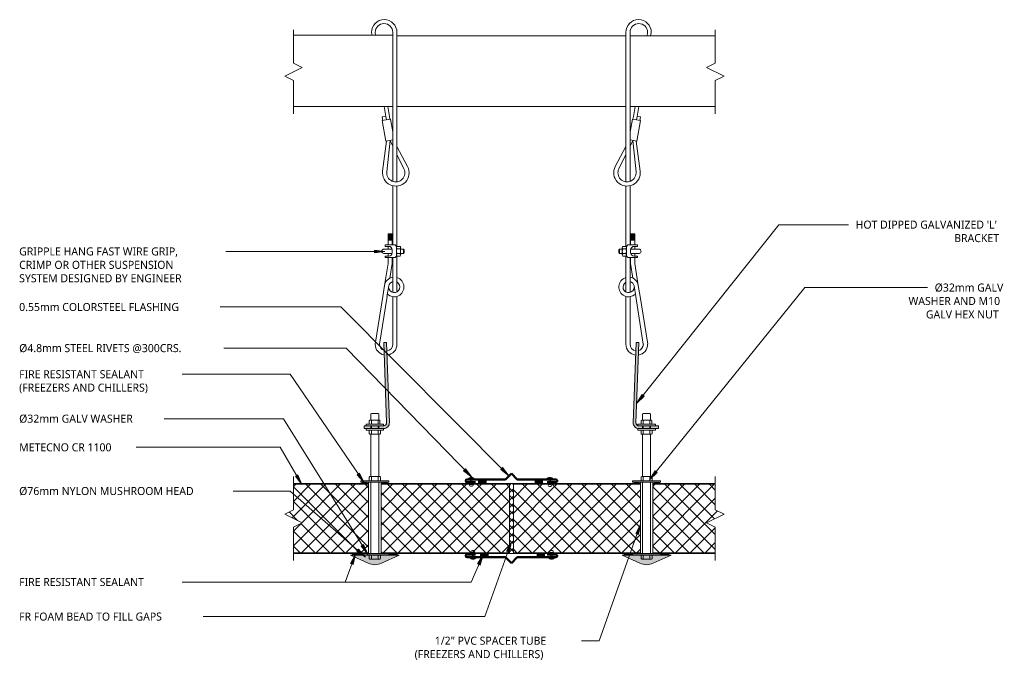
# Model space of a CAD drawing. Header units: millimetres. Extents: x -481 to 927, y -201 to 716.
import ezdxf

# ---------------------------------------------------------------- set-up
doc = ezdxf.new("R2010")
doc.units = ezdxf.units.MM
doc.linetypes.add('Dash', pattern=[6.35, 3.175, -3.175])
for name, color, linetype, lineweight in [('A-DETL', 90, 'Continuous', 13), ('A-DETL-GENF', 92, 'Continuous', 13), ('A-DETL-GENF-HDLN', 1, 'Dash', 13), ('G-ANNO-TEXT', 231, 'Continuous', 9)]:
    doc.layers.add(name, color=color, linetype=linetype, lineweight=lineweight)
doc.styles.add('Yu Gothic', font='Yu Gothic.ttf', dxfattribs={"height": 11.5})

# ---------------------------------------------------------------- blocks, each defined once
blk = doc.blocks.new('Galvanized Wire Rope with Loop end - Galvanized Wire Rope with Loop end-5568145-02 CEILING SUSPENSION 02')
at = {"layer": 'A-DETL-GENF'}
for p, q in [((250.8, -225.7), (250.8, -220.7)), ((256.8, -225.3), (256.8, -220.7)), ((250.8, -232), (250.8, -290.5)), ((256.8, -231.4), (256.8, -290.5)), ((236.2, -246.7), (241.9, -289.6)), ((242.1, -245.6), (246.9, -290.5)), ((256.8, -270.3), (266.7, -250)), ((256.8, -281.9), (271.9, -253)), ((235.7, -319), (241, -289.4)), ((241, -289.4), (250.8, -291.2)), ((246.9, -290.5), (250.8, -282.5)), ((250.8, -290.5), (250.8, -324.9)), ((256.8, -290.5), (256.8, -324.9)), ((250.8, -302.8), (247.5, -321.1)), ((247.5, -321.1), (235.7, -319)), ((236.7, -319.2), (235.8, -324.1)), ((241.6, -320), (240.8, -324.9)), ((246.6, -320.9), (245.9, -324.9)), ((235.8, -324.1), (240.8, -324.9)), ((240.8, -324.9), (238.4, -338.8)), ((245.9, -324.9), (243.5, -338.8)), ((250.8, -324.9), (250.8, -338.8)), ((256.8, -324.9), (256.8, -338.8)), ((221.3, -440.3), (220.5, -445.1)), ((226.4, -440.3), (225.6, -445.1)), ((250.8, -440.3), (250.8, -445.1)), ((256.8, -440.3), (256.8, -445.1))]:
    blk.add_line(p, q, dxfattribs=at)
for centre, radius, start, end in [((255.1, -244.2), 19, 332.3259, 187.5859), ((255.1, -244.2), 13, 333.8988, 186.013), ((238.6, -445.1), 18.2, 180, 0), ((238.2, -445.1), 12.6, 180, 360)]:
    blk.add_arc(centre, radius, start, end, dxfattribs=at)
blk = doc.blocks.new('Galvanized Wire Rope - Galvanized Wire Rope-5568648-02 CEILING SUSPENSION 02')
at = {"layer": 'A-DETL-GENF'}
for p, q in [((-1.5, 17.3), (-1.5, 99.5)), ((4.5, 15.2), (4.5, 99.5)), ((-2.3, 33.3), (-8.3, 33.3)), ((-8.3, 33.3), (-8.3, 17.3)), ((-8.3, 32), (-2.3, 32)), ((-8.3, 30.7), (-2.3, 30.7)), ((-8.3, 29.4), (-2.3, 29.4)), ((-2.3, 17.3), (-2.3, 33.3)), ((-8.3, 28.1), (-2.3, 28.1)), ((-8.3, 26.8), (-2.3, 26.8)), ((-8.3, 25.4), (-2.3, 25.4)), ((-8.3, 24.1), (-2.3, 24.1)), ((-8.3, 15.3), (-8.3, 11.3)), ((-8.3, 5.3), (-8.3, 1.3)), ((4.5, -49.7), (4.5, 1.4)), ((-13.3, -40.6), (-8.3, -9.3)), ((-8.3, -0.7), (-8.3, -9.3)), ((-5.6, -30.2), (-2.3, -9.2)), ((-2.3, -9.2), (-2.3, -0.7)), ((-1.5, -50.5), (-1.5, -0.7)), ((-13.3, -40.6), (-15.9, -56.6)), ((-7.3, -41.2), (-9.8, -56.6)), ((4.5, -124.7), (4.5, -56.2)), ((-15.9, -56.6), (-26.8, -124.7)), ((-20.5, -124.7), (-9.7, -56.5)), ((-1.5, -124.7), (-1.5, -56.6))]:
    blk.add_line(p, q, dxfattribs=at)
for centre, radius, start, end in [((0.5, -42.8), 14, 98.1659, 171.0265), ((0.5, -42.8), 14, 226.2079, 73.3496), ((0.5, -42.8), 8, 184.066, 59.9053), ((0.5, -42.8), 8, 104.3928, 168.7565), ((-11.1, -124.7), 15.6, 180, 260.1563), ((-11, -124.7), 9.52, 180, 251.5937), ((-11, -124.7), 9.52, 276.3844, 0), ((-11.1, -124.7), 15.6, 275.0864, 0)]:
    blk.add_arc(centre, radius, start, end, dxfattribs=at)
blk = doc.blocks.new('Galvanized Wire Rope - Galvanized Wire Rope-5568649-02 CEILING SUSPENSION 02')
at = {"layer": 'A-DETL-GENF'}
for p, q in [((-15.9, 56.6), (-26.8, 124.7)), ((-20.5, 124.7), (-9.7, 56.5)), ((-1.5, 124.7), (-1.5, 56.6)), ((4.5, 124.7), (4.5, 56.2)), ((-13.3, 40.6), (-15.9, 56.6)), ((-7.3, 41.2), (-9.8, 56.6)), ((-1.5, 50.5), (-1.5, 0.7)), ((4.5, 49.7), (4.5, -1.4)), ((-13.3, 40.6), (-8.3, 9.3)), ((-5.6, 30.2), (-2.3, 9.2)), ((-8.3, 0.7), (-8.3, 9.3)), ((-2.3, 9.2), (-2.3, 0.7)), ((-8.3, -5.3), (-8.3, -1.3)), ((-8.3, -15.3), (-8.3, -11.3)), ((-8.3, -33.3), (-8.3, -17.3)), ((-8.3, -24.1), (-2.3, -24.1)), ((-8.3, -25.4), (-2.3, -25.4)), ((-8.3, -26.8), (-2.3, -26.8)), ((-8.3, -28.1), (-2.3, -28.1)), ((-2.3, -17.3), (-2.3, -33.3)), ((-1.5, -17.3), (-1.5, -99.5)), ((4.5, -15.2), (4.5, -99.5)), ((-8.3, -29.4), (-2.3, -29.4)), ((-8.3, -30.7), (-2.3, -30.7)), ((-8.3, -32), (-2.3, -32)), ((-2.3, -33.3), (-8.3, -33.3))]:
    blk.add_line(p, q, dxfattribs=at)
for centre, radius, start, end in [((-11.1, 124.7), 15.6, 98.4384, 180), ((-11, 124.7), 9.52, 106.0733, 180), ((-11, 124.7), 9.52, 360, 81.3147), ((-11.1, 124.7), 15.6, 360, 83.5237), ((0.5, 42.8), 14, 286.6504, 133.7921), ((0.5, 42.8), 8, 300.0947, 175.934), ((0.5, 42.8), 14, 188.9735, 261.8341), ((0.5, 42.8), 8, 191.2435, 255.6072)]:
    blk.add_arc(centre, radius, start, end, dxfattribs=at)
blk = doc.blocks.new('Gripplers - Gripple-5503479-02 CEILING SUSPENSION 02')
at = {"layer": 'A-DETL-GENF'}
for p, q in [((-10, 15.3), (-10, 17.3)), ((-10, 17.3), (4, 17.3)), ((-5, 15.3), (-10, 15.3)), ((4, 17.3), (6, 15.3)), ((6, 15.3), (6, 1.3)), ((11.2, 15.2), (6.8, 15.2)), ((-0.1, 11.3), (-12, 11.3)), ((-12, 5.3), (-0.1, 5.3)), ((-10, 1.3), (-5, 1.3)), ((-10, -0.7), (-10, 1.3)), ((0, 6.3), (0, 10.3)), ((6, 1.3), (4, -0.7)), ((6, 11.8), (12, 11.8)), ((6, 4.9), (12, 4.9)), ((6.8, 1.4), (11.2, 1.4)), ((12, 13.5), (12, 3.1)), ((12, 11.3), (16, 11.3)), ((12, 11.3), (16, 11.3)), ((16, 5.3), (12, 5.3)), ((16, 5.3), (12, 5.3)), ((16, 11.3), (16, 5.3)), ((16, 11.3), (17, 10.3)), ((17, 6.3), (16, 5.3)), ((17, 10.3), (17, 6.3)), ((4, -0.7), (-10, -0.7))]:
    blk.add_line(p, q, dxfattribs=at)
for centre, radius, start, end in [((-5, 10.3), 5, 360, 90), ((8.3, 13.5), 2.25, 129.664, 231.1229), ((9.8, 13.5), 2.25, 309.664, 50.336), ((-12, 8.3), 3, 90, 270), ((-5, 6.3), 5, 270, 0), ((13.5, 8.3), 7.5, 152.6599, 207.5085), ((8.3, 3.1), 2.25, 129.664, 230.336), ((4.5, 8.3), 7.5, 332.4915, 27.5085), ((9.8, 3.1), 2.25, 309.664, 50.336)]:
    blk.add_arc(centre, radius, start, end, dxfattribs=at)
blk = doc.blocks.new('Gripplers - Gripple-5573541-02 CEILING SUSPENSION 02')
at = {"layer": 'A-DETL-GENF'}
for p, q in [((4, 0.7), (-10, 0.7)), ((-10, 0.7), (-10, -1.3)), ((6, -1.3), (4, 0.7)), ((-12, -5.3), (-0.1, -5.3)), ((-0.1, -11.3), (-12, -11.3)), ((-10, -1.3), (-5, -1.3)), ((0, -6.3), (0, -10.3)), ((6, -15.3), (6, -1.3)), ((6, -4.9), (12, -4.9)), ((6, -11.8), (12, -11.8)), ((6.8, -1.4), (11.2, -1.4)), ((12, -13.5), (12, -3.1)), ((16, -5.3), (12, -5.3)), ((16, -5.3), (12, -5.3)), ((12, -11.3), (16, -11.3)), ((12, -11.3), (16, -11.3)), ((16, -11.3), (16, -5.3)), ((17, -6.3), (16, -5.3)), ((16, -11.3), (17, -10.3)), ((17, -10.3), (17, -6.3)), ((-5, -15.3), (-10, -15.3)), ((-10, -15.3), (-10, -17.3)), ((-10, -17.3), (4, -17.3)), ((4, -17.3), (6, -15.3)), ((11.2, -15.2), (6.8, -15.2))]:
    blk.add_line(p, q, dxfattribs=at)
for centre, radius, start, end in [((-12, -8.3), 3, 90, 270), ((-5, -6.3), 5, 360, 90), ((-5, -10.3), 5, 270, 0), ((8.3, -3.1), 2.25, 129.664, 230.336), ((13.5, -8.3), 7.5, 152.4915, 207.3401), ((8.3, -13.5), 2.25, 128.8771, 230.336), ((9.8, -3.1), 2.25, 309.664, 50.336), ((4.5, -8.3), 7.5, 332.4915, 27.5085), ((9.8, -13.5), 2.25, 309.664, 50.336)]:
    blk.add_arc(centre, radius, start, end, dxfattribs=at)
blk = doc.blocks.new('Galvanized Wire Rope with Loop end - Galvanized Wire Rope with Loop end-5568144-02 CEILING SUSPENSION 02')
at = {"layer": 'A-DETL-GENF'}
for p, q in [((221.2, 440.9), (220.5, 445.1)), ((226.3, 440.9), (225.6, 445.1)), ((250.8, 440.9), (250.8, 445.1)), ((256.8, 440.3), (256.8, 445.1)), ((240.8, 324.9), (238.4, 338.8)), ((245.9, 324.9), (243.5, 338.8)), ((250.8, 324.9), (250.8, 338.8)), ((256.8, 324.9), (256.8, 338.8)), ((235.8, 324.1), (240.8, 324.9)), ((236.7, 319.2), (235.8, 324.1)), ((241.6, 320), (240.8, 324.9)), ((246.6, 320.9), (245.9, 324.9)), ((250.8, 290.5), (250.8, 324.9)), ((256.8, 290.5), (256.8, 324.9)), ((247.5, 321.1), (235.7, 319)), ((235.7, 319), (241, 289.4)), ((250.8, 302.8), (247.5, 321.1)), ((236.2, 246.7), (241.9, 289.6)), ((241, 289.4), (250.8, 291.2)), ((242.1, 245.6), (246.9, 290.5)), ((246.9, 290.5), (250.8, 282.5)), ((250.8, 232), (250.8, 290.5)), ((256.8, 231.4), (256.8, 290.5)), ((256.8, 281.9), (271.9, 253)), ((256.8, 270.3), (266.7, 250)), ((250.8, 225.7), (250.8, 220.7)), ((256.8, 225.3), (256.8, 220.7))]:
    blk.add_line(p, q, dxfattribs=at)
for centre, radius, start, end in [((238.6, 445.1), 18.2, 360, 180), ((238.2, 445.1), 12.6, 0, 180), ((255.1, 244.2), 19, 172.4141, 27.6741), ((255.1, 244.2), 13, 173.987, 26.1012)]:
    blk.add_arc(centre, radius, start, end, dxfattribs=at)
blk = doc.blocks.new('Fridge Freezer Panel_Vertical Section - 100mm-5833365-02 CEILING SUSPENSION 02')
at = {"layer": 'A-DETL-GENF'}
h = blk.add_hatch(dxfattribs=at)
h.set_pattern_fill('FP_1', color=256, style=0, pattern_type=2)
h.set_pattern_definition([(45, (101.648, 47.77), (-10.6066, 10.6066), []), (135, (101.648, 47.77), (-10.6066, -10.6066), [])])
h.paths.add_polyline_path([(119.9, 1), (119.9, 99), (12.5, 99), (12.5, 62.5), (0, 56.3), (25, 43.8), (12.5, 37.5), (12.5, 1), (25, 1)])
h = blk.add_hatch(color=256, dxfattribs=at)
h.paths.add_polyline_path([(119.9, 0), (119.9, 1), (12.5, 1), (12.5, 0), (107.5, 0)])
h.paths.add_polyline_path([(119.9, 99), (119.9, 100), (12.5, 100), (12.5, 99)])
for p, q in [((119.9, 100), (12.5, 100)), ((119.9, 99), (12.5, 99)), ((119.9, 99), (119.9, 100)), ((119.9, 99), (119.9, 1)), ((12.5, 1), (119.9, 1)), ((12.5, 0), (96.8, 0)), ((107.5, 0), (119.9, 0))]:
    blk.add_line(p, q, dxfattribs=at)
at = {"layer": 'A-DETL-GENF-HDLN'}
blk.add_line((119.9, 0), (119.9, 1), dxfattribs=at)
blk = doc.blocks.new('Fridge Freezer Panel_Vertical Section - 100mm-5892438-02 CEILING SUSPENSION 02')
at = {"layer": 'A-DETL-GENF'}
h = blk.add_hatch(color=256, dxfattribs=at)
h.paths.add_polyline_path([(183.7, 0), (183.7, 1), (0, 1), (0, 0), (117.2, 0)])
h.paths.add_polyline_path([(183.7, 99), (183.7, 100), (0, 100), (0, 99), (117.2, 99)])
h = blk.add_hatch(dxfattribs=at)
h.set_pattern_fill('FP_2', color=256, style=0, pattern_type=2)
h.set_pattern_definition([(45, (-35.991, 47.77), (-10.6066, 10.6066), []), (135, (-35.991, 47.77), (-10.6066, -10.6066), [])])
h.paths.add_polyline_path([(183.7, 1), (183.7, 99), (0, 99), (0, 1), (117.2, 1)])
for p, q in [((183.7, 100), (0, 100)), ((0, 100), (0, 99)), ((183.7, 99), (0, 99)), ((0, 99), (0, 1)), ((0, 1), (0, 0)), ((0, 1), (183.7, 1)), ((0, 0), (12.4, 0)), ((23.1, 0), (183.7, 0))]:
    blk.add_line(p, q, dxfattribs=at)
blk = doc.blocks.new('Fridge Freezer Panel_Vertical Section - 100mm-5833367-02 CEILING SUSPENSION 02')
at = {"layer": 'A-DETL-GENF'}
h = blk.add_hatch(color=256, dxfattribs=at)
h.paths.add_polyline_path([(89.4, 0), (89.4, 1), (0, 1), (0, 0)])
h.paths.add_polyline_path([(89.4, 99), (89.4, 100), (0, 100), (0, 99), (65.4, 99)])
h = blk.add_hatch(dxfattribs=at)
h.set_pattern_fill('FP_3', color=256, style=0, pattern_type=2)
h.set_pattern_definition([(45, (-424.445, 47.77), (-10.6066, 10.6066), []), (135, (-424.445, 47.77), (-10.6066, -10.6066), [])])
h.paths.add_polyline_path([(76.9, 1), (89.4, 1), (89.4, 37.5), (76.9, 43.8), (101, 55.8), (101, 56.7), (89.4, 62.5), (89.4, 99), (0, 99), (0, 1)])
for p, q in [((89.4, 100), (0, 100)), ((0, 100), (0, 99)), ((89.4, 99), (0, 99)), ((0, 99), (0, 1)), ((101, 56.7), (101, 55.8)), ((0, 1), (0, 0)), ((0, 1), (89.4, 1)), ((0, 0), (89.4, 0))]:
    blk.add_line(p, q, dxfattribs=at)
blk = doc.blocks.new('Fridge Freezer Panel_Vertical Section - 100mm-5892493-02 CEILING SUSPENSION 02')
at = {"layer": 'A-DETL-GENF'}
h = blk.add_hatch(color=256, dxfattribs=at)
h.paths.add_polyline_path([(181.6, 0), (181.6, 1), (0, 1), (0, 0)])
h.paths.add_polyline_path([(181.6, 99), (181.6, 100), (0, 100), (0, 99)])
h = blk.add_hatch(dxfattribs=at)
h.set_pattern_fill('FP_4', color=256, style=0, pattern_type=2)
h.set_pattern_definition([(45, (-225.084, 47.77), (-10.6066, 10.6066), []), (135, (-225.084, 47.77), (-10.6066, -10.6066), [])])
h.paths.add_polyline_path([(181.6, 1), (181.6, 99), (0, 99), (0, 1)])
for p, q in [((181.6, 100), (0, 100)), ((181.6, 99), (0, 99)), ((181.6, 99), (181.6, 100)), ((181.6, 99), (181.6, 1)), ((0, 1), (181.6, 1)), ((0, 0), (181.6, 0))]:
    blk.add_line(p, q, dxfattribs=at)
at = {"layer": 'A-DETL-GENF-HDLN'}
blk.add_line((181.6, 0), (181.6, 1), dxfattribs=at)
blk = doc.blocks.new('Pop Rivets - Rivet-5866264-02 CEILING SUSPENSION 02')
at = {"layer": 'A-DETL-GENF'}
for p, q in [((3.8, 0), (-3.8, 0)), ((-1.5, 1.2), (1.5, 1.2)), ((-1, -8.6), (-1, 0)), ((1, -8.6), (1, 0)), ((1.2, -8.6), (-1.2, -8.6)), ((-1.2, -11.1), (1.2, -11.1))]:
    blk.add_line(p, q, dxfattribs=at)
for centre, radius, start, end in [((-1.5, -1.6), 2.8, 90, 144), ((1.5, -1.6), 2.8, 36, 90), ((-1.2, -9.9), 1.25, 90, 270), ((1.2, -9.9), 1.25, 270, 90)]:
    blk.add_arc(centre, radius, start, end, dxfattribs=at)
blk = doc.blocks.new('Pop Rivets - Rivet-5866293-02 CEILING SUSPENSION 02')
at = {"layer": 'A-DETL-GENF'}
for p, q in [((-1.2, 11.4), (1.2, 11.4)), ((1.2, 8.9), (-1.2, 8.9)), ((-1, 8.9), (-1, 0)), ((1, 8.9), (1, 0)), ((3.8, 0), (-3.8, 0)), ((-1.5, -1.2), (1.5, -1.2))]:
    blk.add_line(p, q, dxfattribs=at)
for centre, radius, start, end in [((-1.2, 10.2), 1.25, 90, 270), ((1.2, 10.2), 1.25, 270, 90), ((-1.5, 1.6), 2.8, 216, 270), ((1.5, 1.6), 2.8, 270, 324)]:
    blk.add_arc(centre, radius, start, end, dxfattribs=at)
blk = doc.blocks.new('Pop Rivets - Rivet-5866504-02 CEILING SUSPENSION 02')
at = {"layer": 'A-DETL-GENF'}
for p, q in [((-1.2, 11), (1.2, 11)), ((1.2, 8.5), (-1.2, 8.5)), ((-1, 8.5), (-1, 0)), ((1, 8.5), (1, 0)), ((3.8, 0), (-3.8, 0)), ((-1.5, -1.2), (1.5, -1.2))]:
    blk.add_line(p, q, dxfattribs=at)
for centre, radius, start, end in [((-1.2, 9.7), 1.25, 90, 270), ((1.2, 9.7), 1.25, 270, 90), ((-1.5, 1.6), 2.8, 216, 270), ((1.5, 1.6), 2.8, 270, 324)]:
    blk.add_arc(centre, radius, start, end, dxfattribs=at)
blk = doc.blocks.new('Pop Rivets - Rivet-5866538-02 CEILING SUSPENSION 02')
at = {"layer": 'A-DETL-GENF'}
for p, q in [((3.8, 0), (-3.8, 0)), ((-1.5, 1.2), (1.5, 1.2)), ((-1, -8.4), (-1, 0)), ((1, -8.4), (1, 0)), ((1.2, -8.4), (-1.2, -8.4)), ((-1.2, -10.9), (1.2, -10.9))]:
    blk.add_line(p, q, dxfattribs=at)
for centre, radius, start, end in [((-1.5, -1.6), 2.8, 90, 144), ((1.5, -1.6), 2.8, 36, 90), ((-1.2, -9.6), 1.25, 90, 270), ((1.2, -9.6), 1.25, 270, 90)]:
    blk.add_arc(centre, radius, start, end, dxfattribs=at)
blk = doc.blocks.new('Break Line _M_ - Break Line _M_-5527294-02 CEILING SUSPENSION 02')
at = {"layer": 'A-DETL-GENF'}
for p, q in [((6.25, 12.5), (-6.25, -12.5)), ((12.5, 0), (6.25, 12.5)), ((-12.5, 0), (-60, 0)), ((-6.25, -12.5), (-12.5, 0)), ((60, 0), (12.5, 0))]:
    blk.add_line(p, q, dxfattribs=at)
blk = doc.blocks.new('Break Line _M_ - Break Line _M_-5527293-02 CEILING SUSPENSION 02')
at = {"layer": 'A-DETL-GENF'}
for p, q in [((-60, 0), (-12.5, 0)), ((-12.5, 0), (-6.25, 12.5)), ((-6.25, 12.5), (6.25, -12.5)), ((6.25, -12.5), (12.5, 0)), ((12.5, 0), (60, 0))]:
    blk.add_line(p, q, dxfattribs=at)
blk = doc.blocks.new('Break Line _M_ - Break Line _M_-5529127-02 CEILING SUSPENSION 02')
at = {"layer": 'A-DETL-GENF'}
for p, q in [((-60, 0), (-12.5, 0)), ((-12.5, 0), (-6.25, 12.5)), ((-6.25, 12.5), (6.25, -12.5)), ((6.25, -12.5), (12.5, 0)), ((12.5, 0), (60, 0))]:
    blk.add_line(p, q, dxfattribs=at)
blk = doc.blocks.new('Break Line _M_ - Break Line _M_-5525248-02 CEILING SUSPENSION 02')
at = {"layer": 'A-DETL-GENF'}
for p, q in [((6.25, 12.5), (-6.25, -12.5)), ((12.5, 0), (6.25, 12.5)), ((-12.5, 0), (-60, 0)), ((-6.25, -12.5), (-12.5, 0)), ((60, 0), (12.5, 0))]:
    blk.add_line(p, q, dxfattribs=at)
blk = doc.blocks.new('Nylon Mushroom Head with 40mm Washer and M10 ZP Hex Nut - Nylon Mushroom Head plus-5654450-02 CEILING SUSPENSION 02')
at = {"layer": 'A-DETL-GENF'}
for p, q in [((-180.6, 11.7), (-180.6, -28.3)), ((-178.7, 11.7), (-180.6, 11.7)), ((-178.7, -28.3), (-178.7, 11.7)), ((-76.7, 0.6), (-178.7, 0.6)), ((-76.7, 11.7), (-76.7, -28.3)), ((-74.6, 11.7), (-76.7, 11.7)), ((-74.6, -28.3), (-74.6, 11.7)), ((-2.1, -20.8), (-2.1, 4.2)), ((-2.1, 4.2), (0, 4.2)), ((0, 4.2), (0, -20.8)), ((4, 4.2), (4, -20.8)), ((6.1, 4.2), (4, 4.2)), ((6.1, -20.8), (6.1, 4.2)), ((-186.6, -1.3), (-186.6, -15.3)), ((-180.6, -3.5), (-186.6, -3.5)), ((-180.6, -13.1), (-186.6, -13.1)), ((-180.6, -0.3), (-185.6, -0.3)), ((-76.7, -2.5), (-178.7, -2.5)), ((-74.6, -0.3), (-69.7, -0.3)), ((-74.6, -3.6), (-68.7, -3.6)), ((-74.6, -13.1), (-68.7, -13.1)), ((-68.7, -1.3), (-68.7, -15.3)), ((-7.9, -2.5), (-68.7, -2.5)), ((-7.9, -1.3), (-7.9, -15.3)), ((-2.1, -3.6), (-7.9, -3.6)), ((-2.1, -13.1), (-7.9, -13.1)), ((-2.1, -0.3), (-6.9, -0.3)), ((0, -2.5), (4, -2.5)), ((0, -3.6), (4, -3.6)), ((0, -13.1), (4, -13.1)), ((6.1, -0.3), (10.9, -0.3)), ((6.1, -3.6), (11.9, -3.6)), ((6.1, -13.1), (11.9, -13.1)), ((11.9, -1.3), (11.9, -14.7)), ((11.9, -2.5), (21, -2.5)), ((21, -2.5), (21.7, -3.6)), ((21, -14.1), (21.7, -13.1)), ((21.7, -13.1), (21.7, -3.6)), ((-180.6, -16.3), (-185.6, -16.3)), ((-76.7, -14.1), (-178.7, -14.1)), ((-178.7, -17.2), (-76.7, -17.2)), ((-74.6, -16.3), (-69.7, -16.3)), ((-7.9, -14.1), (-68.7, -14.1)), ((-2.1, -16.3), (-6.9, -16.3)), ((0, -20.8), (-2.1, -20.8)), ((0, -14.1), (4, -14.1)), ((4, -20.8), (6.1, -20.8)), ((6.1, -15.7), (10.9, -15.7)), ((11.9, -14.1), (21, -14.1)), ((-180.6, -28.3), (-178.7, -28.3)), ((-76.7, -28.3), (-74.6, -28.3))]:
    blk.add_line(p, q, dxfattribs=at)
for centre, start, end in [((-185.6, -1.3), 90, 180), ((-69.7, -1.3), 0, 90), ((-6.9, -1.3), 90, 180), ((10.9, -1.3), 360, 90), ((-185.6, -15.3), 180, 270), ((-69.7, -15.3), 270, 0), ((-6.9, -15.3), 180, 270), ((10.9, -14.7), 270, 0)]:
    blk.add_arc(centre, 1, start, end, dxfattribs=at)

msp = doc.modelspace()

# ---------------------------------------------------------------- hatches: boundary and pattern name
at = {"layer": 'A-DETL-GENF'}
for points in [[(11.9, 130.9), (39.9, 130.9), (41.8, 131.2), (43.5, 131.8), (45.1, 132.8), (46.3, 134.2), (47.3, 135.8), (47.8, 137.6), (47.9, 139.4), (43.9, 254), (39.9, 253.9), (43.9, 139.2), (43.9, 138.3), (43.6, 137.4), (43.1, 136.6), (42.5, 135.9), (41.7, 135.4), (40.8, 135.1), (39.9, 134.9), (11.9, 134.9)], [(404.4, 130.8), (432.4, 130.8), (432.4, 134.8), (404.4, 134.8), (403.5, 135), (402.6, 135.3), (401.9, 135.8), (401.2, 136.5), (400.8, 137.3), (400.5, 138.2), (400.4, 139.1), (404.5, 253.8), (400.5, 253.9), (396.5, 139.3), (396.6, 137.5), (397.1, 135.7), (398, 134.1), (399.3, 132.7), (400.8, 131.7), (402.6, 131.1)], [(186.1, 52.7), (186.1, 56.5), (175.4, 56.5), (175.4, 52.7)], [(266.9, 52.7), (266.9, 56.5), (256.1, 56.5), (256.1, 52.7)], [(15.9, 52.2), (15.9, 54.2), (9.1, 54.2), (9.1, 52.2)], [(44.9, 52.2), (44.9, 54.2), (38.4, 54.2), (38.4, 52.2)], [(404.3, 52.2), (404.3, 54.2), (398.1, 54.2), (398.1, 52.2)], [(434, 52.2), (434, 54.2), (426.9, 54.2), (426.9, 52.2)], [(27.1, -63.8), (32, -63.3), (36.6, -61.7), (62.1, -50), (-7.9, -50), (17.6, -61.7), (22.3, -63.3)], [(5.9, -50), (5.9, -47.8), (-4.9, -47.8), (-4.9, -50)], [(59.1, -50), (59.1, -47.8), (48.4, -47.8), (48.4, -50)], [(188.9, -51.8), (188.9, -48), (178.2, -48), (178.2, -51.8)], [(269.7, -51.8), (269.7, -48), (259, -48), (259, -51.8)], [(415.6, -63.8), (420.4, -63.3), (425.1, -61.7), (450.6, -50), (380.6, -50), (406.1, -61.7), (410.7, -63.3)], [(394.3, -50), (394.3, -47.8), (383.6, -47.8), (383.6, -50)], [(436.8, -50), (447.6, -50), (447.6, -47.8), (436.8, -47.8)]]:
    msp.add_hatch(color=9, dxfattribs=at).paths.add_polyline_path(points)
h = msp.add_hatch(dxfattribs=at)
h.set_pattern_fill('FP_5', color=252, style=0, pattern_type=2)
h.set_pattern_definition([(45, (0, 0), (-5.3033, 5.3033), []), (135, (0, 0), (-5.3033, -5.3033), [])])
h.paths.add_polyline_path([(225.1, -47.8), (225.1, 52.2), (219.6, 52.2), (219.6, -47.8)])
at = {"layer": 'G-ANNO-TEXT'}
for points in [[(41.6, 384.2), (26.6, 386.2), (26.6, 382.2)], [(401.3, 166.5), (412.2, 177), (409.1, 179.5)], [(165.8, 61.2), (156.7, 73.4), (153.9, 70.6)], [(219, 63), (209.8, 75), (207, 72.2)], [(419.8, 57.7), (430.7, 68.1), (427.6, 70.6)], [(-77.2, 50.8), (-83, 64.7), (-86.4, 62.8)], [(12, 53.6), (5.2, 67.1), (1.9, 64.8)], [(407, -5.9), (400.1, -19.3), (403.8, -20.7)], [(14, -52.9), (4, -41.5), (1.4, -44.5)], [(17.2, -48.9), (10.9, -35.1), (7.6, -37.2)], [(222.3, -31), (215.4, -44.5), (219.1, -45.8)], [(-0.6, -48.6), (-7.7, -62), (-3.9, -63.4)], [(181.8, -49.9), (174, -62.8), (177.6, -64.4)]]:
    msp.add_hatch(color=7, dxfattribs=at).paths.add_polyline_path(points)

# ---------------------------------------------------------------- linework, layer by layer
at = {"layer": 'A-DETL'}
for p, q in [((52.8, 693.4), (-89.1, 693.4)), ((52.8, 591.3), (52.8, 693.4)), ((385.9, 692.8), (58.8, 692.8)), ((58.8, 692.8), (58.8, 591.3)), ((385.9, 591.3), (385.9, 692.8)), ((391.9, 692.8), (391.9, 591.3)), ((513.8, 692.8), (391.9, 692.8)), ((-89.1, 591.3), (52.8, 591.3)), ((58.8, 591.3), (385.9, 591.3)), ((391.9, 591.3), (513.8, 591.3)), ((43.9, 254), (39.9, 253.9)), ((39.9, 253.9), (43.9, 139.2)), ((47.9, 139.4), (43.9, 254)), ((400.5, 253.9), (396.5, 139.3)), ((400.4, 139.1), (404.5, 253.8)), ((404.5, 253.8), (400.5, 253.9)), ((11.9, 134.9), (11.9, 130.9)), ((39.9, 134.9), (11.9, 134.9)), ((11.9, 130.9), (39.9, 130.9)), ((432.4, 134.8), (404.4, 134.8)), ((404.4, 130.8), (432.4, 130.8)), ((432.4, 130.8), (432.4, 134.8)), ((186.1, 56.5), (175.4, 56.5)), ((175.4, 56.5), (175.4, 52.7)), ((186.1, 52.7), (186.1, 56.5)), ((256.1, 56.5), (256.1, 52.7)), ((266.9, 56.5), (256.1, 56.5)), ((266.9, 52.7), (266.9, 56.5)), ((15.9, 54.2), (9.1, 54.2)), ((9.1, 54.2), (9.1, 52.2)), ((15.9, 52.2), (15.9, 54.2)), ((38.4, 54.2), (38.4, 52.2)), ((44.9, 54.2), (38.4, 54.2)), ((44.9, 52.2), (44.9, 54.2)), ((175.4, 52.7), (186.1, 52.7)), ((225.1, 52.2), (219.6, 52.2)), ((219.6, 52.2), (219.6, -47.8)), ((225.1, -47.8), (225.1, 52.2)), ((256.1, 52.7), (266.9, 52.7)), ((404.3, 54.2), (398.1, 54.2)), ((398.1, 54.2), (398.1, 52.2)), ((404.3, 52.2), (404.3, 54.2)), ((426.9, 54.2), (426.9, 52.2)), ((434, 54.2), (426.9, 54.2)), ((434, 52.2), (434, 54.2)), ((-4.9, -50), (-7.9, -50)), ((-7.9, -50), (17.6, -61.7)), ((5.9, -47.8), (-4.9, -47.8)), ((-4.9, -47.8), (-4.9, -50)), ((-4.9, -50), (5.9, -50)), ((5.9, -50), (5.9, -47.8)), ((48.4, -50), (5.9, -50)), ((36.6, -61.7), (62.1, -50)), ((59.1, -47.8), (48.4, -47.8)), ((48.4, -47.8), (48.4, -50)), ((48.4, -50), (59.1, -50)), ((59.1, -50), (59.1, -47.8)), ((62.1, -50), (59.1, -50)), ((188.9, -48), (178.2, -48)), ((178.2, -48), (178.2, -51.8)), ((178.2, -51.8), (188.9, -51.8)), ((188.9, -51.8), (188.9, -48)), ((219.6, -47.8), (225.1, -47.8)), ((269.7, -48), (259, -48)), ((259, -48), (259, -51.8)), ((259, -51.8), (269.7, -51.8)), ((269.7, -51.8), (269.7, -48)), ((380.6, -50), (406.1, -61.7)), ((450.6, -50), (380.6, -50)), ((383.6, -47.8), (383.6, -50)), ((394.3, -50), (394.3, -47.8)), ((425.1, -61.7), (450.6, -50)), ((436.8, -47.8), (436.8, -50)), ((447.6, -50), (447.6, -47.8))]:
    msp.add_line(p, q, dxfattribs=at)
at = {"layer": 'A-DETL', "lineweight": 50}
for p, q in [((158.9, 58.1), (213.9, 58.1)), ((213.9, 58.1), (222.4, 66.5)), ((230.8, 58.1), (222.4, 66.5)), ((285.8, 58.1), (230.8, 58.1)), ((171.1, 54.1), (158.9, 54.1)), ((273.6, 54.1), (285.8, 54.1)), ((171.1, -49.1), (158.9, -49.1)), ((158.9, -53.1), (213.9, -53.1)), ((213.9, -53.1), (222.4, -61.5)), ((230.8, -53.1), (222.4, -61.5)), ((285.8, -53.1), (230.8, -53.1)), ((273.6, -49.1), (285.8, -49.1))]:
    msp.add_line(p, q, dxfattribs=at)
at = {"layer": 'A-DETL'}
for centre, radius, start, end in [((39.9, 138.9), 8, 270, 3.4142), ((39.9, 138.9), 4, 270, 4), ((404.4, 138.8), 8, 176.5858, 270), ((404.4, 138.8), 4, 176, 270), ((27.1, -41.2), 22.6, 245.2249, 294.7751), ((415.6, -41.2), 22.6, 245.2249, 294.7751)]:
    msp.add_arc(centre, radius, start, end, dxfattribs=at)
at = {"layer": 'A-DETL', "lineweight": 50}
for centre, start, end in [((158.9, 56.1), 90, 270), ((285.8, 56.1), 270, 90), ((158.9, -51.1), 90, 270), ((285.8, -51.1), 270, 90)]:
    msp.add_arc(centre, 2, start, end, dxfattribs=at)
at = {"layer": 'G-ANNO-TEXT', "color": 7}
for p, q in [((401.3, 166.5), (604.8, 422.5)), ((604.8, 422.5), (694.7, 422.5)), ((694.7, 422.5), (704.3, 422.5)), ((-222, 384.2), (-230, 384.2)), ((41.6, 384.2), (-222, 384.2)), ((41.6, 384.2), (26.6, 386.2)), ((26.6, 386.2), (26.6, 382.2)), ((26.6, 382.2), (41.6, 384.2)), ((419.8, 57.7), (641.6, 332.5)), ((641.6, 332.5), (750.8, 332.5)), ((750.8, 332.5), (817.2, 332.5)), ((-171.8, 304.8), (-236.6, 304.8)), ((-21.3, 304.8), (-171.8, 304.8)), ((219, 63), (-21.3, 304.8)), ((-158.1, 245.9), (-232.3, 245.9)), ((-13.9, 245.9), (-158.1, 245.9)), ((165.8, 61.2), (-13.9, 245.9)), ((-157.9, 208.6), (-281.6, 208.6)), ((-94, 208.6), (-157.9, 208.6)), ((12, 53.6), (-94, 208.6)), ((409.1, 179.5), (401.3, 166.5)), ((401.3, 166.5), (412.2, 177)), ((412.2, 177), (409.1, 179.5)), ((-302.5, 145), (-302.8, 145)), ((-103.5, 145), (-302.5, 145)), ((17.2, -48.9), (-103.5, 145)), ((-273.5, 104.1), (-335.5, 104.1)), ((-108.2, 104.1), (-273.5, 104.1)), ((-77.2, 50.8), (-108.2, 104.1)), ((156.7, 73.4), (153.9, 70.6)), ((153.9, 70.6), (165.8, 61.2)), ((165.8, 61.2), (156.7, 73.4)), ((209.8, 75), (207, 72.2)), ((207, 72.2), (219, 63)), ((219, 63), (209.8, 75)), ((427.6, 70.6), (419.8, 57.7)), ((430.7, 68.1), (427.6, 70.6)), ((-83, 64.7), (-86.4, 62.8)), ((-86.4, 62.8), (-77.2, 50.8)), ((-77.2, 50.8), (-83, 64.7)), ((5.2, 67.1), (1.9, 64.8)), ((1.9, 64.8), (12, 53.6)), ((12, 53.6), (5.2, 67.1)), ((419.8, 57.7), (430.7, 68.1)), ((-179.7, 41.5), (-221.4, 41.5)), ((-94, 41.5), (-179.7, 41.5)), ((14, -52.9), (-94, 41.5)), ((407, -5.9), (347.6, -172.6)), ((407, -5.9), (400.1, -19.3)), ((403.8, -20.7), (407, -5.9)), ((400.1, -19.3), (403.8, -20.7)), ((4, -41.5), (1.4, -44.5)), ((14, -52.9), (4, -41.5)), ((10.9, -35.1), (7.6, -37.2)), ((7.6, -37.2), (17.2, -48.9)), ((17.2, -48.9), (10.9, -35.1)), ((222.3, -31), (184.4, -138.1)), ((222.3, -31), (215.4, -44.5)), ((219.1, -45.8), (222.3, -31)), ((-0.6, -48.6), (-15.3, -88.6)), ((-0.6, -48.6), (-7.7, -62)), ((-3.9, -63.4), (-0.6, -48.6)), ((1.4, -44.5), (14, -52.9)), ((181.8, -49.9), (164.8, -88.6)), ((181.8, -49.9), (174, -62.8)), ((177.6, -64.4), (181.8, -49.9)), ((215.4, -44.5), (219.1, -45.8)), ((-7.7, -62), (-3.9, -63.4)), ((174, -62.8), (177.6, -64.4)), ((-225.6, -88.6), (-281.6, -88.6)), ((-15.3, -88.6), (-225.6, -88.6)), ((164.8, -88.6), (-225.6, -88.6)), ((-256.2, -138.1), (-256.5, -138.1)), ((184.4, -138.1), (-256.2, -138.1)), ((347.6, -172.6), (293.1, -172.6))]:
    msp.add_line(p, q, dxfattribs=at)

# ---------------------------------------------------------------- block references
at = {"layer": 'A-DETL-GENF'}
for name, p in [('Galvanized Wire Rope with Loop end - Galvanized Wire Rope with Loop end-5568144-02 CEILING SUSPENSION 02', (-198, 252.5)), ('Galvanized Wire Rope - Galvanized Wire Rope-5568648-02 CEILING SUSPENSION 02', (54.3, 376.2)), ('Gripplers - Gripple-5503479-02 CEILING SUSPENSION 02', (52, 376.2)), ('Pop Rivets - Rivet-5866264-02 CEILING SUSPENSION 02', (165, 59.6)), ('Fridge Freezer Panel_Vertical Section - 100mm-5833365-02 CEILING SUSPENSION 02', (-101.6, -47.8)), ('Fridge Freezer Panel_Vertical Section - 100mm-5892438-02 CEILING SUSPENSION 02', (36, -47.8)), ('Fridge Freezer Panel_Vertical Section - 100mm-5892493-02 CEILING SUSPENSION 02', (225.1, -47.8)), ('Fridge Freezer Panel_Vertical Section - 100mm-5833367-02 CEILING SUSPENSION 02', (424.4, -47.8)), ('Pop Rivets - Rivet-5866504-02 CEILING SUSPENSION 02', (167.5, -54.6))]:
    msp.add_blockref(name, p, dxfattribs=at)
for name, p, rotation in [('Galvanized Wire Rope with Loop end - Galvanized Wire Rope with Loop end-5568145-02 CEILING SUSPENSION 02', (642.7, 252.5), 180), ('Break Line _M_ - Break Line _M_-5527293-02 CEILING SUSPENSION 02', (-89.1, 641.2), 89.99999999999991), ('Break Line _M_ - Break Line _M_-5527294-02 CEILING SUSPENSION 02', (513.8, 641.2), 90.0000000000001), ('Galvanized Wire Rope - Galvanized Wire Rope-5568649-02 CEILING SUSPENSION 02', (390.4, 376.2), 180), ('Gripplers - Gripple-5573541-02 CEILING SUSPENSION 02', (392.8, 376.2), 180), ('Nylon Mushroom Head with 40mm Washer and M10 ZP Hex Nut - Nylon Mushroom Head plus-5654450-02 CEILING SUSPENSION 02', (18.8, 130.9), 90.0000000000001), ('Nylon Mushroom Head with 40mm Washer and M10 ZP Hex Nut - Nylon Mushroom Head plus-5654450-02 CEILING SUSPENSION 02', (407.3, 130.9), 90.0000000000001), ('Break Line _M_ - Break Line _M_-5525248-02 CEILING SUSPENSION 02', (-89.1, 2.2), 269.9999999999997), ('Pop Rivets - Rivet-5866293-02 CEILING SUSPENSION 02', (277.3, 59.6), 180), ('Break Line _M_ - Break Line _M_-5529127-02 CEILING SUSPENSION 02', (513.8, 2.2), 270.0000000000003), ('Pop Rivets - Rivet-5866538-02 CEILING SUSPENSION 02', (279.8, -54.6), 180)]:
    msp.add_blockref(name, p, dxfattribs=dict(at, rotation=rotation))

# ---------------------------------------------------------------- texts
at = {"layer": 'G-ANNO-TEXT', "color": 7, "char_height": 11.5, "attachment_point": 1, "style": 'Yu Gothic', "bg_fill": 3, "box_fill_scale": 1.25, "bg_fill_color": 256, "bg_fill_true_color": 13158600, "bg_fill_transparency": 0}
for s, insert, width in [("HOT DIPPED GALVANIZED 'L' ", (714.4, 428.3), 254.135), ('BRACKET', (855.3, 409.1), 83.375), ('GRIPPLE HANG FAST WIRE GRIP, ', (-481.3, 390), 292.215), ('SYSTEM DESIGNED BY ENGINEER', (-481.3, 351.6), 297.025), ('Ø32mm GALV ', (827.4, 338.3), 117.046), ('0.55mm COLORSTEEL FLASHING', (-481.3, 310.5), 284.198), ('GALV HEX NUT', (814.8, 299.9), 132.278), ('FIRE RESISTANT SEALANT', (-481.3, 214.4), 229.683), ('Ø32mm GALV WASHER ', (-481.3, 150.8), 204.029), ('METECNO CR 1100', (-481.3, 109.8), 164.346), ('Ø76mm NYLON MUSHROOM HEAD', (-481.3, 47.3), 302.637), ('FIRE RESISTANT SEALANT', (-481.3, -82.8), 229.683), ('FR FOAM BEAD TO FILL GAPS', (-481.3, -132.3), 260.148), ('1/2" PVC SPACER TUBE ', (112.8, -166.8), 206.435)]:
    msp.add_mtext(s, dxfattribs=dict(at, insert=insert, width=width))

# ---------------------------------------------------------------- next in the draw order: texts
for s, insert, width in [('CRIMP OR OTHER SUSPENSION ', (-481.3, 370.8), 281.392), ('WASHER AND M10 ', (790, 319.1), 162.342), ('Ø4.8mm STEEL RIVETS @300CRS.', (-481.3, 251.7), 289.409), ('(FREEZERS AND CHILLERS)', (-481.3, 195.2), 241.308), ('(FREEZERS AND CHILLERS)', (84, -186), 241.308)]:
    msp.add_mtext(s, dxfattribs=dict(at, insert=insert, width=width))

doc.saveas('drawing.dxf')
